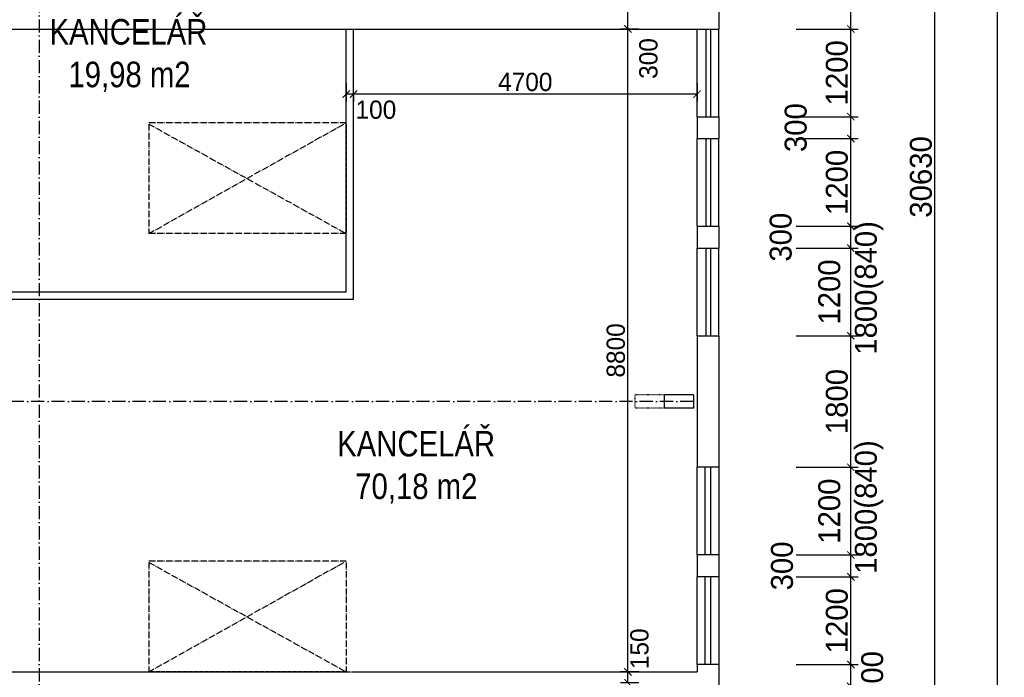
# Model space of a CAD drawing. Header units: millimetres. Extents: x -637441 to -130928, y -380379 to -53767.
# Tile 46 of 193: x -459237 to -445767, y -278383 to -269380. Entities that reach past the tile are written whole.
import ezdxf

# ---------------------------------------------------------------- set-up
doc = ezdxf.new("R2010")
doc.units = ezdxf.units.MM
doc.header["$LTSCALE"] = 10
for name, pattern in [('ACAD_ISO02W100', [15, 12, -3]), ('ACAD_ISO03W100', [30, 12, -18]), ('ACAD_ISO05W100', [34, 24, -3, 0.5, -3, 0.5, -3]), ('ACAD_ISO10W100', [18.5, 12, -3, 0.5, -3]), ('DASHDOT', [25.4, 12.7, -6.35, 0, -6.35])]:
    doc.linetypes.add(name, pattern=pattern)
for name, color, linetype in [('Kóty', 7, 'Continuous'), ('Osy', 1, 'DASHDOT'), ('POPIS', 7, 'Continuous'), ('SLABE', 7, 'Continuous'), ('SLABĚ', 7, 'Continuous'), ('SRAFY', 252, 'Continuous'), ('Výplně otvorů', 7, 'Continuous'), ('ZDIVO', 6, 'Continuous')]:
    doc.layers.add(name, color=color, linetype=linetype)
doc.styles.add('NARROW', font='txt')
doc.styles.add('TGV styl', font='txt')
doc.dimstyles.new('VNITŘEK 1-200', dxfattribs={"dimtxt": 250, "dimasz": 100, "dimexe": 100, "dimexo": 250, "dimgap": 40, "dimtad": 1, "dimdec": 0, "dimzin": 0, "dimdsep": 46, "dimtxsty": 'TGV styl', "dimblk1": 'ARCHTICK', "dimblk2": 'ARCHTICK', "dimsah": 1, "dimcen": 0.09, "dimclrd": 256, "dimclre": 256, "dimclrt": 220, "dimadec": 0, "dimazin": 0, "dimtfac": 1, "dimtdec": 0, "dimtofl": 0, "dimtmove": 2, "dimatfit": 3, "dimldrblk": 'ARCHTICK', "dimfxl": 150, "dimfxlon": 1, "dimtolj": 1, "dimtzin": 0, "dimarcsym": 0})
doc.dimstyles.new('VNĚJŠEK 1-100', dxfattribs={"dimtxt": 300, "dimasz": 100, "dimexe": 100, "dimexo": 250, "dimgap": 40, "dimtad": 1, "dimdec": 0, "dimzin": 0, "dimdsep": 46, "dimtxsty": 'TGV styl', "dimblk1": 'ARCHTICK', "dimblk2": 'ARCHTICK', "dimsah": 1, "dimcen": 0.09, "dimclrd": 256, "dimclre": 256, "dimclrt": 220, "dimadec": 0, "dimazin": 0, "dimtfac": 1, "dimtdec": 0, "dimtofl": 0, "dimtmove": 2, "dimatfit": 3, "dimldrblk": 'ARCHTICK', "dimfxl": 350, "dimfxlon": 1, "dimtolj": 1, "dimtzin": 0, "dimarcsym": 0})

# ---------------------------------------------------------------- blocks, each defined once
blk = doc.blocks.new('_ArchTick')
at = {"color": 0, "const_width": 0.15}
blk.add_lwpolyline([(-0.5, -0.5), (0.5, 0.5)], dxfattribs=at)
blk = doc.blocks.new('*D57')
at = {"layer": 'DEFPOINTS', "color": 0, "ltscale": 0.35}
for p in [(-450916, -278308), (-449971, -278308), (-449971, -278458)]:
    blk.add_point(p, dxfattribs=at)
at = {"layer": 'Kóty', "lineweight": -2, "ltscale": 0.35}
for p, q in [((-450766, -278308), (-451016, -278308)), ((-450916, -278458), (-450916, -278308)), ((-450766, -278458), (-451016, -278458))]:
    blk.add_line(p, q, dxfattribs=at)
at = {"layer": 'Kóty', "lineweight": -2, "ltscale": 0.35, "xscale": 100, "yscale": 100, "zscale": 100}
for p, rotation in [((-450916, -278308), 90), ((-450916, -278458), 270)]:
    blk.add_blockref('_ArchTick', p, dxfattribs=dict(at, rotation=rotation))
at = {"layer": 'Kóty', "color": 220, "ltscale": 0.35, "insert": (-450758, -277992), "char_height": 250, "attachment_point": 5, "rotation": 90, "style": 'TGV styl'}
blk.add_mtext('\\A1;150', dxfattribs=at)
blk = doc.blocks.new('*D358')
at = {"layer": 'DEFPOINTS', "color": 0, "ltscale": 0.35}
for p in [(-450916, -269508), (-449971, -269508), (-449971, -278308)]:
    blk.add_point(p, dxfattribs=at)
at = {"layer": 'Kóty', "lineweight": -2, "ltscale": 0.35}
for p, q in [((-450766, -269508), (-451016, -269508)), ((-450916, -278308), (-450916, -269508)), ((-450766, -278308), (-451016, -278308))]:
    blk.add_line(p, q, dxfattribs=at)
at = {"layer": 'Kóty', "lineweight": -2, "ltscale": 0.35, "xscale": 100, "yscale": 100, "zscale": 100}
for p, rotation in [((-450916, -269508), 90), ((-450916, -278308), 270)]:
    blk.add_blockref('_ArchTick', p, dxfattribs=dict(at, rotation=rotation))
at = {"layer": 'Kóty', "color": 220, "ltscale": 0.35, "insert": (-451081, -273908), "char_height": 250, "attachment_point": 5, "rotation": 90, "style": 'TGV styl'}
blk.add_mtext('\\A1;8800', dxfattribs=at)
blk = doc.blocks.new('*D359')
at = {"layer": 'DEFPOINTS', "color": 0, "ltscale": 0.35}
for p in [(-450916, -269208), (-449971, -269208), (-449971, -269508)]:
    blk.add_point(p, dxfattribs=at)
at = {"layer": 'Kóty', "lineweight": -2, "ltscale": 0.35}
for p, q in [((-450766, -269208), (-451016, -269208)), ((-450916, -269508), (-450916, -269208)), ((-450766, -269508), (-451016, -269508))]:
    blk.add_line(p, q, dxfattribs=at)
at = {"layer": 'Kóty', "lineweight": -2, "ltscale": 0.35, "xscale": 100, "yscale": 100, "zscale": 100}
for p, rotation in [((-450916, -269208), 90), ((-450916, -269508), 270)]:
    blk.add_blockref('_ArchTick', p, dxfattribs=dict(at, rotation=rotation))
at = {"layer": 'Kóty', "color": 220, "ltscale": 0.35, "insert": (-450635, -269912), "char_height": 250, "attachment_point": 5, "rotation": 90, "style": 'TGV styl'}
blk.add_mtext('\\A1;300', dxfattribs=at)
blk = doc.blocks.new('*D390')
at = {"layer": 'DEFPOINTS', "color": 0, "ltscale": 0.35}
for p in [(-449971, -269508), (-454671, -270399), (-454671, -270399)]:
    blk.add_point(p, dxfattribs=at)
at = {"layer": 'Kóty', "lineweight": -2, "ltscale": 0.35}
for p, q in [((-449971, -270249), (-449971, -270499)), ((-454671, -270399), (-454671, -270499)), ((-449971, -270399), (-454671, -270399))]:
    blk.add_line(p, q, dxfattribs=at)
at = {"layer": 'Kóty', "lineweight": -2, "ltscale": 0.35, "xscale": 100, "yscale": 100, "zscale": 100, "rotation": 180}
blk.add_blockref('_ArchTick', (-454671, -270399), dxfattribs=at)
at = {"layer": 'Kóty', "lineweight": -2, "ltscale": 0.35, "xscale": 100, "yscale": 100, "zscale": 100}
blk.add_blockref('_ArchTick', (-449971, -270399), dxfattribs=at)
at = {"layer": 'Kóty', "color": 220, "ltscale": 0.35, "insert": (-452321, -270234), "char_height": 250, "attachment_point": 5, "style": 'TGV styl'}
blk.add_mtext('\\A1;4700', dxfattribs=at)
blk = doc.blocks.new('*D60')
at = {"layer": 'DEFPOINTS', "color": 0, "ltscale": 0.35}
for p in [(-454771, -269508), (-454771, -270399), (-454671, -270399)]:
    blk.add_point(p, dxfattribs=at)
at = {"layer": 'Kóty', "lineweight": -2, "ltscale": 0.35}
for p, q in [((-454771, -270249), (-454771, -270499)), ((-454671, -270399), (-454771, -270399)), ((-454671, -270399), (-454671, -270499))]:
    blk.add_line(p, q, dxfattribs=at)
at = {"layer": 'Kóty', "lineweight": -2, "ltscale": 0.35, "xscale": 100, "yscale": 100, "zscale": 100, "rotation": 180}
blk.add_blockref('_ArchTick', (-454771, -270399), dxfattribs=at)
at = {"layer": 'Kóty', "lineweight": -2, "ltscale": 0.35, "xscale": 100, "yscale": 100, "zscale": 100}
blk.add_blockref('_ArchTick', (-454671, -270399), dxfattribs=at)
at = {"layer": 'Kóty', "color": 220, "ltscale": 0.35, "insert": (-454364, -270614), "char_height": 250, "attachment_point": 5, "style": 'TGV styl'}
blk.add_mtext('\\A1;100', dxfattribs=at)
blk = doc.blocks.new('*D457')
at = {"layer": 'DEFPOINTS', "color": 0, "ltscale": 0.35}
for p in [(-449669, -278208), (-447867, -278208), (-449669, -278508)]:
    blk.add_point(p, dxfattribs=at)
at = {"layer": 'Kóty', "lineweight": -2, "ltscale": 0.35}
for p, q in [((-448617, -278208), (-447767, -278208)), ((-447867, -278508), (-447867, -278208)), ((-448617, -278508), (-447767, -278508))]:
    blk.add_line(p, q, dxfattribs=at)
at = {"layer": 'Kóty', "lineweight": -2, "ltscale": 0.35, "xscale": 100, "yscale": 100, "zscale": 100}
for p, rotation in [((-447867, -278208), 90), ((-447867, -278508), 270)]:
    blk.add_blockref('_ArchTick', p, dxfattribs=dict(at, rotation=rotation))
at = {"layer": 'Kóty', "color": 220, "ltscale": 0.35, "insert": (-447573, -278358), "char_height": 300, "attachment_point": 5, "rotation": 90, "style": 'TGV styl'}
blk.add_mtext('\\A1;300', dxfattribs=at)
blk = doc.blocks.new('*D458')
at = {"layer": 'DEFPOINTS', "color": 0, "ltscale": 0.35}
for p in [(-449671, -277008), (-447867, -277008), (-449669, -278208)]:
    blk.add_point(p, dxfattribs=at)
at = {"layer": 'Kóty', "lineweight": -2, "ltscale": 0.35}
for p, q in [((-448617, -277008), (-447767, -277008)), ((-447867, -278208), (-447867, -277008)), ((-448617, -278208), (-447767, -278208))]:
    blk.add_line(p, q, dxfattribs=at)
at = {"layer": 'Kóty', "lineweight": -2, "ltscale": 0.35, "xscale": 100, "yscale": 100, "zscale": 100}
for p, rotation in [((-447867, -277008), 90), ((-447867, -278208), 270)]:
    blk.add_blockref('_ArchTick', p, dxfattribs=dict(at, rotation=rotation))
at = {"layer": 'Kóty', "color": 220, "ltscale": 0.35, "insert": (-448057, -277608), "char_height": 300, "attachment_point": 5, "rotation": 90, "style": 'TGV styl'}
blk.add_mtext('\\A1;1200', dxfattribs=at)
blk = doc.blocks.new('*D459')
at = {"layer": 'DEFPOINTS', "color": 0, "ltscale": 0.35}
for p in [(-449671, -276708), (-447867, -276708), (-449671, -277008)]:
    blk.add_point(p, dxfattribs=at)
at = {"layer": 'Kóty', "lineweight": -2, "ltscale": 0.35}
for p, q in [((-448617, -276708), (-447767, -276708)), ((-447867, -277008), (-447867, -276708)), ((-448617, -277008), (-447767, -277008))]:
    blk.add_line(p, q, dxfattribs=at)
at = {"layer": 'Kóty', "lineweight": -2, "ltscale": 0.35, "xscale": 100, "yscale": 100, "zscale": 100}
for p, rotation in [((-447867, -276708), 90), ((-447867, -277008), 270)]:
    blk.add_blockref('_ArchTick', p, dxfattribs=dict(at, rotation=rotation))
at = {"layer": 'Kóty', "color": 220, "ltscale": 0.35, "insert": (-448807, -276858), "char_height": 300, "attachment_point": 5, "rotation": 90, "style": 'TGV styl'}
blk.add_mtext('\\A1;300', dxfattribs=at)
blk = doc.blocks.new('*D460')
at = {"layer": 'DEFPOINTS', "color": 0, "ltscale": 0.35}
for p in [(-449671, -275508), (-447867, -275508), (-449671, -276708)]:
    blk.add_point(p, dxfattribs=at)
at = {"layer": 'Kóty', "lineweight": -2, "ltscale": 0.35}
for p, q in [((-448617, -275508), (-447767, -275508)), ((-447867, -276708), (-447867, -275508)), ((-448617, -276708), (-447767, -276708))]:
    blk.add_line(p, q, dxfattribs=at)
at = {"layer": 'Kóty', "lineweight": -2, "ltscale": 0.35, "xscale": 100, "yscale": 100, "zscale": 100}
for p, rotation in [((-447867, -275508), 90), ((-447867, -276708), 270)]:
    blk.add_blockref('_ArchTick', p, dxfattribs=dict(at, rotation=rotation))
at = {"layer": 'Kóty', "color": 220, "ltscale": 0.35, "insert": (-447867, -276108), "char_height": 300, "attachment_point": 5, "rotation": 90, "style": 'TGV styl'}
blk.add_mtext('\\A1;1200\\P 1800(840)', dxfattribs=at)
blk = doc.blocks.new('*D461')
at = {"layer": 'DEFPOINTS', "color": 0, "ltscale": 0.35}
for p in [(-449671, -273708), (-447867, -273708), (-449671, -275508)]:
    blk.add_point(p, dxfattribs=at)
at = {"layer": 'Kóty', "lineweight": -2, "ltscale": 0.35}
for p, q in [((-448617, -273708), (-447767, -273708)), ((-447867, -275508), (-447867, -273708)), ((-448617, -275508), (-447767, -275508))]:
    blk.add_line(p, q, dxfattribs=at)
at = {"layer": 'Kóty', "lineweight": -2, "ltscale": 0.35, "xscale": 100, "yscale": 100, "zscale": 100}
for p, rotation in [((-447867, -273708), 90), ((-447867, -275508), 270)]:
    blk.add_blockref('_ArchTick', p, dxfattribs=dict(at, rotation=rotation))
at = {"layer": 'Kóty', "color": 220, "ltscale": 0.35, "insert": (-448057, -274608), "char_height": 300, "attachment_point": 5, "rotation": 90, "style": 'TGV styl'}
blk.add_mtext('\\A1;1800', dxfattribs=at)
blk = doc.blocks.new('*D462')
at = {"layer": 'DEFPOINTS', "color": 0, "ltscale": 0.35}
for p in [(-449671, -272508), (-447867, -272508), (-449671, -273708)]:
    blk.add_point(p, dxfattribs=at)
at = {"layer": 'Kóty', "lineweight": -2, "ltscale": 0.35}
for p, q in [((-448617, -272508), (-447767, -272508)), ((-447867, -273708), (-447867, -272508)), ((-448617, -273708), (-447767, -273708))]:
    blk.add_line(p, q, dxfattribs=at)
at = {"layer": 'Kóty', "lineweight": -2, "ltscale": 0.35, "xscale": 100, "yscale": 100, "zscale": 100}
for p, rotation in [((-447867, -272508), 90), ((-447867, -273708), 270)]:
    blk.add_blockref('_ArchTick', p, dxfattribs=dict(at, rotation=rotation))
at = {"layer": 'Kóty', "color": 220, "ltscale": 0.35, "insert": (-447867, -273108), "char_height": 300, "attachment_point": 5, "rotation": 90, "style": 'TGV styl'}
blk.add_mtext('\\A1;1200\\P 1800(840)', dxfattribs=at)
blk = doc.blocks.new('*D463')
at = {"layer": 'DEFPOINTS', "color": 0, "ltscale": 0.35}
for p in [(-449671, -272208), (-447867, -272208), (-449671, -272508)]:
    blk.add_point(p, dxfattribs=at)
at = {"layer": 'Kóty', "lineweight": -2, "ltscale": 0.35}
for p, q in [((-448617, -272208), (-447767, -272208)), ((-447867, -272508), (-447867, -272208)), ((-448617, -272508), (-447767, -272508))]:
    blk.add_line(p, q, dxfattribs=at)
at = {"layer": 'Kóty', "lineweight": -2, "ltscale": 0.35, "xscale": 100, "yscale": 100, "zscale": 100}
for p, rotation in [((-447867, -272208), 90), ((-447867, -272508), 270)]:
    blk.add_blockref('_ArchTick', p, dxfattribs=dict(at, rotation=rotation))
at = {"layer": 'Kóty', "color": 220, "ltscale": 0.35, "insert": (-448825, -272358), "char_height": 300, "attachment_point": 5, "rotation": 90, "style": 'TGV styl'}
blk.add_mtext('\\A1;300', dxfattribs=at)
blk = doc.blocks.new('*D464')
at = {"layer": 'DEFPOINTS', "color": 0, "ltscale": 0.35}
for p in [(-449671, -271008), (-447867, -271008), (-449671, -272208)]:
    blk.add_point(p, dxfattribs=at)
at = {"layer": 'Kóty', "lineweight": -2, "ltscale": 0.35}
for p, q in [((-448617, -271008), (-447767, -271008)), ((-447867, -272208), (-447867, -271008)), ((-448617, -272208), (-447767, -272208))]:
    blk.add_line(p, q, dxfattribs=at)
at = {"layer": 'Kóty', "lineweight": -2, "ltscale": 0.35, "xscale": 100, "yscale": 100, "zscale": 100}
for p, rotation in [((-447867, -271008), 90), ((-447867, -272208), 270)]:
    blk.add_blockref('_ArchTick', p, dxfattribs=dict(at, rotation=rotation))
at = {"layer": 'Kóty', "color": 220, "ltscale": 0.35, "insert": (-448057, -271608), "char_height": 300, "attachment_point": 5, "rotation": 90, "style": 'TGV styl'}
blk.add_mtext('\\A1;1200', dxfattribs=at)
blk = doc.blocks.new('*D465')
at = {"layer": 'DEFPOINTS', "color": 0, "ltscale": 0.35}
for p in [(-449671, -269508), (-447867, -269508), (-449671, -270708)]:
    blk.add_point(p, dxfattribs=at)
at = {"layer": 'Kóty', "lineweight": -2, "ltscale": 0.35}
for p, q in [((-448617, -269508), (-447767, -269508)), ((-447867, -270708), (-447867, -269508)), ((-448617, -270708), (-447767, -270708))]:
    blk.add_line(p, q, dxfattribs=at)
at = {"layer": 'Kóty', "lineweight": -2, "ltscale": 0.35, "xscale": 100, "yscale": 100, "zscale": 100}
for p, rotation in [((-447867, -269508), 90), ((-447867, -270708), 270)]:
    blk.add_blockref('_ArchTick', p, dxfattribs=dict(at, rotation=rotation))
at = {"layer": 'Kóty', "color": 220, "ltscale": 0.35, "insert": (-448057, -270108), "char_height": 300, "attachment_point": 5, "rotation": 90, "style": 'TGV styl'}
blk.add_mtext('\\A1;1200', dxfattribs=at)
blk = doc.blocks.new('*D466')
at = {"layer": 'DEFPOINTS', "color": 0, "ltscale": 0.35}
for p in [(-449671, -268018), (-447867, -268018), (-449671, -269508)]:
    blk.add_point(p, dxfattribs=at)
at = {"layer": 'Kóty', "lineweight": -2, "ltscale": 0.35}
for p, q in [((-448617, -268018), (-447767, -268018)), ((-447867, -269508), (-447867, -268018)), ((-448617, -269508), (-447767, -269508))]:
    blk.add_line(p, q, dxfattribs=at)
at = {"layer": 'Kóty', "lineweight": -2, "ltscale": 0.35, "xscale": 100, "yscale": 100, "zscale": 100}
for p, rotation in [((-447867, -268018), 90), ((-447867, -269508), 270)]:
    blk.add_blockref('_ArchTick', p, dxfattribs=dict(at, rotation=rotation))
at = {"layer": 'Kóty', "color": 220, "ltscale": 0.35, "insert": (-448057, -268763), "char_height": 300, "attachment_point": 5, "rotation": 90, "style": 'TGV styl'}
blk.add_mtext('\\A1;1490', dxfattribs=at)
blk = doc.blocks.new('*D84')
at = {"layer": 'DEFPOINTS', "color": 0, "ltscale": 0.35}
for p in [(-450452, -256218), (-446717, -256218), (-450452, -286848)]:
    blk.add_point(p, dxfattribs=at)
at = {"layer": 'Kóty', "lineweight": -2, "ltscale": 0.35}
for p, q in [((-447467, -256218), (-446617, -256218)), ((-446717, -286848), (-446717, -256218)), ((-447467, -286848), (-446617, -286848))]:
    blk.add_line(p, q, dxfattribs=at)
at = {"layer": 'Kóty', "lineweight": -2, "ltscale": 0.35, "xscale": 100, "yscale": 100, "zscale": 100}
for p, rotation in [((-446717, -256218), 90), ((-446717, -286848), 270)]:
    blk.add_blockref('_ArchTick', p, dxfattribs=dict(at, rotation=rotation))
at = {"layer": 'Kóty', "color": 220, "ltscale": 0.35, "insert": (-446907, -271533), "char_height": 300, "attachment_point": 5, "rotation": 90, "style": 'TGV styl'}
blk.add_mtext('\\A1;30630', dxfattribs=at)
blk = doc.blocks.new('*D85')
at = {"layer": 'DEFPOINTS', "color": 0, "ltscale": 0.35}
for p in [(-450552, -230788), (-450492, -286848), (-445867, -286848)]:
    blk.add_point(p, dxfattribs=at)
at = {"layer": 'Kóty', "lineweight": -2, "ltscale": 0.35}
for p, q in [((-446617, -230788), (-445767, -230788)), ((-445867, -230788), (-445867, -286848)), ((-446617, -286848), (-445767, -286848))]:
    blk.add_line(p, q, dxfattribs=at)
at = {"layer": 'Kóty', "lineweight": -2, "ltscale": 0.35, "xscale": 100, "yscale": 100, "zscale": 100}
for p, rotation in [((-445867, -230788), 90), ((-445867, -286848), 270)]:
    blk.add_blockref('_ArchTick', p, dxfattribs=dict(at, rotation=rotation))
at = {"layer": 'Kóty', "color": 220, "ltscale": 0.35, "insert": (-446057, -256504), "char_height": 300, "attachment_point": 5, "rotation": 90, "style": 'TGV styl'}
blk.add_mtext('\\A1;56060', dxfattribs=at)

msp = doc.modelspace()

# ---------------------------------------------------------------- linework, layer by layer
at = {"layer": 'Kóty', "ltscale": 0.35}
for p, q in [((-448617.287, -270707.964), (-447767.287, -270707.964)), ((-447867.287, -271007.964), (-447867.287, -270707.964)), ((-448617.287, -271007.964), (-447767.287, -271007.964))]:
    msp.add_line(p, q, dxfattribs=at)
at = {"layer": 'Osy', "linetype": 'ACAD_ISO10W100', "ltscale": 1.5}
for p, q in [((-458971.228, -256057.964), (-458971.228, -286837.964)), ((-450021.228, -274607.964), (-468271.228, -274607.964))]:
    msp.add_line(p, q, dxfattribs=at)
at = {"layer": 'SLABE', "linetype": 'ACAD_ISO05W100', "ltscale": 0.35}
for p, q in [((-457471.228, -272308.582), (-454771.228, -270791.933)), ((-454771.228, -270791.933), (-457471.228, -270791.933)), ((-457471.228, -270808.582), (-454771.228, -272308.582)), ((-457471.228, -270808.582), (-457471.228, -272308.582)), ((-454771.228, -272308.582), (-457471.228, -272308.582)), ((-454771.228, -276791.933), (-457471.228, -276791.933)), ((-457471.228, -278308.582), (-454771.228, -276791.933)), ((-457471.228, -276808.582), (-454771.228, -278308.582)), ((-457471.228, -276808.582), (-457471.228, -278308.582)), ((-454771.228, -276808.582), (-454771.228, -278308.582))]:
    msp.add_line(p, q, dxfattribs=at)
at = {"layer": 'SLABĚ'}
for p, q in [((-449971.228, -270707.964), (-449971.228, -269507.964)), ((-449671.228, -270707.964), (-449671.228, -269507.964)), ((-449971.228, -272207.964), (-449971.228, -271007.964)), ((-449671.228, -272207.964), (-449671.228, -271007.964)), ((-449971.228, -273707.964), (-449971.228, -272507.964)), ((-449671.228, -273707.964), (-449671.228, -272507.964)), ((-450421.228, -274517.964), (-450421.228, -274697.964)), ((-450021.228, -274517.964), (-450421.228, -274517.964)), ((-450021.228, -274517.964), (-450021.228, -274697.964)), ((-450021.228, -274697.964), (-450421.228, -274697.964)), ((-449971.228, -276707.964), (-449971.228, -275507.964)), ((-449671.228, -275507.964), (-449671.228, -276707.964)), ((-449971.228, -278207.964), (-449971.228, -277007.964)), ((-449671.228, -277007.964), (-449671.228, -278207.964))]:
    msp.add_line(p, q, dxfattribs=at)
at = {"layer": 'SLABĚ', "linetype": 'ACAD_ISO02W100', "ltscale": 0.5}
for p, q in [((-454771.228, -270808.582), (-454771.228, -272308.582)), ((-454771.228, -278308.582), (-457471.228, -278308.582)), ((-454771.228, -278308.582), (-454671.228, -278308.582))]:
    msp.add_line(p, q, dxfattribs=at)
at = {"layer": 'SLABĚ', "linetype": 'ACAD_ISO03W100', "ltscale": 0.05}
for p, q in [((-450821.228, -274517.964), (-450821.228, -274697.964)), ((-450421.228, -274517.964), (-450821.228, -274517.964)), ((-450421.228, -274697.964), (-450821.228, -274697.964))]:
    msp.add_line(p, q, dxfattribs=at)
at = {"layer": 'SRAFY'}
msp.add_line((-454771.228, -269507.964), (-454671.228, -269507.964), dxfattribs=at)
at = {"layer": 'Výplně otvorů'}
for p, q in [((-449847.624, -270707.964), (-449847.624, -269507.964)), ((-449782.186, -270707.964), (-449782.186, -269507.964)), ((-449847.624, -272207.964), (-449847.624, -271007.964)), ((-449782.186, -272207.964), (-449782.186, -271007.964)), ((-449847.624, -273707.964), (-449847.624, -272507.964)), ((-449782.186, -273707.964), (-449782.186, -272507.964)), ((-449864.301, -275507.964), (-449864.301, -276707.964)), ((-449787.005, -275507.964), (-449787.005, -276707.964)), ((-449864.301, -277007.964), (-449864.301, -278207.964)), ((-449787.005, -277007.964), (-449787.005, -278207.964))]:
    msp.add_line(p, q, dxfattribs=at)
at = {"layer": 'ZDIVO'}
for p, q in [((-449671.228, -268017.964), (-449671.228, -269507.964)), ((-460321.228, -269507.964), (-454771.228, -269507.964)), ((-454771.228, -273107.964), (-454771.228, -269507.964)), ((-454671.228, -269507.964), (-449671.228, -269507.964)), ((-454671.228, -273207.964), (-454671.228, -269507.964)), ((-449971.228, -270707.964), (-449671.228, -270707.964)), ((-449971.228, -270707.964), (-449971.228, -271007.964)), ((-449671.228, -270707.964), (-449671.228, -271007.964)), ((-449971.228, -271007.964), (-449671.228, -271007.964)), ((-449971.228, -272207.964), (-449671.228, -272207.964)), ((-449971.228, -272207.964), (-449971.228, -272507.964)), ((-449671.228, -272207.964), (-449671.228, -272507.964)), ((-449971.228, -272507.964), (-449671.228, -272507.964)), ((-460321.228, -273107.964), (-454771.228, -273107.964)), ((-460471.228, -273207.964), (-454671.228, -273207.964)), ((-449971.228, -273707.964), (-449671.228, -273707.964)), ((-449971.228, -273707.964), (-449971.228, -275507.964)), ((-449671.228, -273707.964), (-449671.228, -274907.964)), ((-449671.228, -273707.964), (-449671.228, -275507.964)), ((-449671.228, -275507.964), (-449971.228, -275507.964)), ((-449671.228, -276707.964), (-449971.228, -276707.964)), ((-449971.228, -276707.964), (-449971.228, -277007.964)), ((-449671.228, -276707.964), (-449671.228, -277007.964)), ((-449671.228, -277007.964), (-449971.228, -277007.964)), ((-449671.228, -278207.964), (-449971.228, -278207.964)), ((-449971.228, -278207.964), (-449971.228, -278308.582)), ((-449671.228, -278207.964), (-449671.228, -278507.964)), ((-460321.228, -278308.582), (-454771.228, -278308.582)), ((-454671.228, -278308.582), (-449971.228, -278308.582))]:
    msp.add_line(p, q, dxfattribs=at)

# ---------------------------------------------------------------- block references
at = {"layer": 'Kóty', "ltscale": 0.35, "xscale": 100, "yscale": 100, "zscale": 100}
for p, rotation in [((-447867.287, -270707.964), 90), ((-447867.287, -271007.964), 270)]:
    msp.add_blockref('_ArchTick', p, dxfattribs=dict(at, rotation=rotation))

# ---------------------------------------------------------------- texts
at = {"layer": 'Kóty', "color": 220, "ltscale": 0.35, "insert": (-448619.555, -270857.964), "char_height": 300, "attachment_point": 5, "rotation": 90, "style": 'TGV styl'}
msp.add_mtext('\\A1;300', dxfattribs=at)
at = {"layer": 'POPIS', "char_height": 350, "width": 2838.66043, "attachment_point": 1, "style": 'NARROW'}
for s, insert in [('{\\W3.19799; }KANCELÁŘ\\P{\\W5.52026; }19,98 m2', (-459185.962, -269371.469)), ('{\\W3.19799; }KANCELÁŘ\\P{\\W5.40999; }70,18 m2', (-455250.469, -275008.76))]:
    msp.add_mtext(s, dxfattribs=dict(at, insert=insert))

# ---------------------------------------------------------------- dimensions: what is measured, and where the dimension line sits
at = {"layer": 'Kóty', "ltscale": 0.35}
for base, p1, p2, picture, middle in [((-445867.287, -286847.964), (-450551.549, -230787.964), (-450491.549, -286847.964), '*D85', (-446057.287, -256504.365)), ((-447867.287, -272207.964), (-449671.228, -272507.964), (-449671.228, -272207.964), '*D463', (-448825.31, -272357.964)), ((-447867.287, -276707.964), (-449671.228, -277007.964), (-449671.228, -276707.964), '*D459', (-448806.825, -276857.964)), ((-447867.287, -278207.964), (-449669.217, -278507.964), (-449669.217, -278207.964), '*D457', (-447572.74, -278357.964))]:
    dim = msp.add_linear_dim(base=base, p1=p1, p2=p2, angle=90, dimstyle='VNĚJŠEK 1-100', override={"dimfxl": 750}, dxfattribs=at)
    dim.commit()
    dim.dimension.update_dxf_attribs({"geometry": picture, "text_midpoint": middle, "dimtype": 160})
for base, p1, p2, picture, middle in [((-446717.287, -256217.964), (-450452.247, -286847.964), (-450452.247, -256217.964), '*D84', (-446907.287, -271532.964)), ((-447867.287, -268017.964), (-449671.228, -269507.964), (-449671.228, -268017.964), '*D466', (-448057.287, -268762.964)), ((-447867.287, -269507.964), (-449671.228, -270707.964), (-449671.228, -269507.964), '*D465', (-448057.287, -270107.964)), ((-447867.287, -271007.964), (-449671.228, -272207.964), (-449671.228, -271007.964), '*D464', (-448057.287, -271607.964)), ((-447867.287, -273707.964), (-449671.228, -275507.964), (-449671.228, -273707.964), '*D461', (-448057.287, -274607.964)), ((-447867.287, -277007.964), (-449669.217, -278207.964), (-449671.228, -277007.964), '*D458', (-448057.287, -277607.964))]:
    dim = msp.add_linear_dim(base=base, p1=p1, p2=p2, angle=90, dimstyle='VNĚJŠEK 1-100', override={"dimfxl": 750}, dxfattribs=at)
    dim.commit()
    dim.dimension.update_dxf_attribs({"geometry": picture, "text_midpoint": middle})
for base, p1, p2, picture, middle in [((-450916.002, -269207.964), (-449971.228, -269507.964), (-449971.228, -269207.964), '*D359', (-450634.998, -269911.999)), ((-450916.002, -278307.582), (-449971.228, -278457.582), (-449971.228, -278307.582), '*D57', (-450757.562, -277992.371))]:
    dim = msp.add_linear_dim(base=base, p1=p1, p2=p2, angle=90, dimstyle='VNITŘEK 1-200', dxfattribs=at)
    dim.commit()
    dim.dimension.update_dxf_attribs({"geometry": picture, "text_midpoint": middle, "dimtype": 160})
dim = msp.add_linear_dim(base=(-454771.228, -270399.378), p1=(-454671.228, -270399.378), p2=(-454771.228, -269507.964), dimstyle='VNITŘEK 1-200', dxfattribs=at)
dim.commit()
dim.dimension.update_dxf_attribs({"geometry": '*D60', "text_midpoint": (-454364.305, -270613.769), "dimtype": 160})
dim = msp.add_linear_dim(base=(-454671.228, -270399.378), p1=(-449971.228, -269507.964), p2=(-454671.228, -270399.378), dimstyle='VNITŘEK 1-200', dxfattribs=at)
dim.commit()
dim.dimension.update_dxf_attribs({"geometry": '*D390', "text_midpoint": (-452321.228, -270234.378)})
dim = msp.add_linear_dim(base=(-450916.002, -269507.964), p1=(-449971.228, -278307.582), p2=(-449971.228, -269507.964), angle=90, dimstyle='VNITŘEK 1-200', dxfattribs=at)
dim.commit()
dim.dimension.update_dxf_attribs({"geometry": '*D358', "text_midpoint": (-451081.002, -273907.773)})
for base, p1, p2, picture, middle in [((-447867.287, -272507.964), (-449671.228, -273707.964), (-449671.228, -272507.964), '*D462', (-447867.287, -273107.964)), ((-447867.287, -275507.964), (-449671.228, -276707.964), (-449671.228, -275507.964), '*D460', (-447867.287, -276107.964))]:
    dim = msp.add_linear_dim(base=base, p1=p1, p2=p2, angle=90, text='<>\\X 1800(840)', dimstyle='VNĚJŠEK 1-100', override={"dimfxl": 750}, dxfattribs=at)
    dim.commit()
    dim.dimension.update_dxf_attribs({"geometry": picture, "text_midpoint": middle, "dimtype": 160})

doc.saveas('drawing.dxf')
